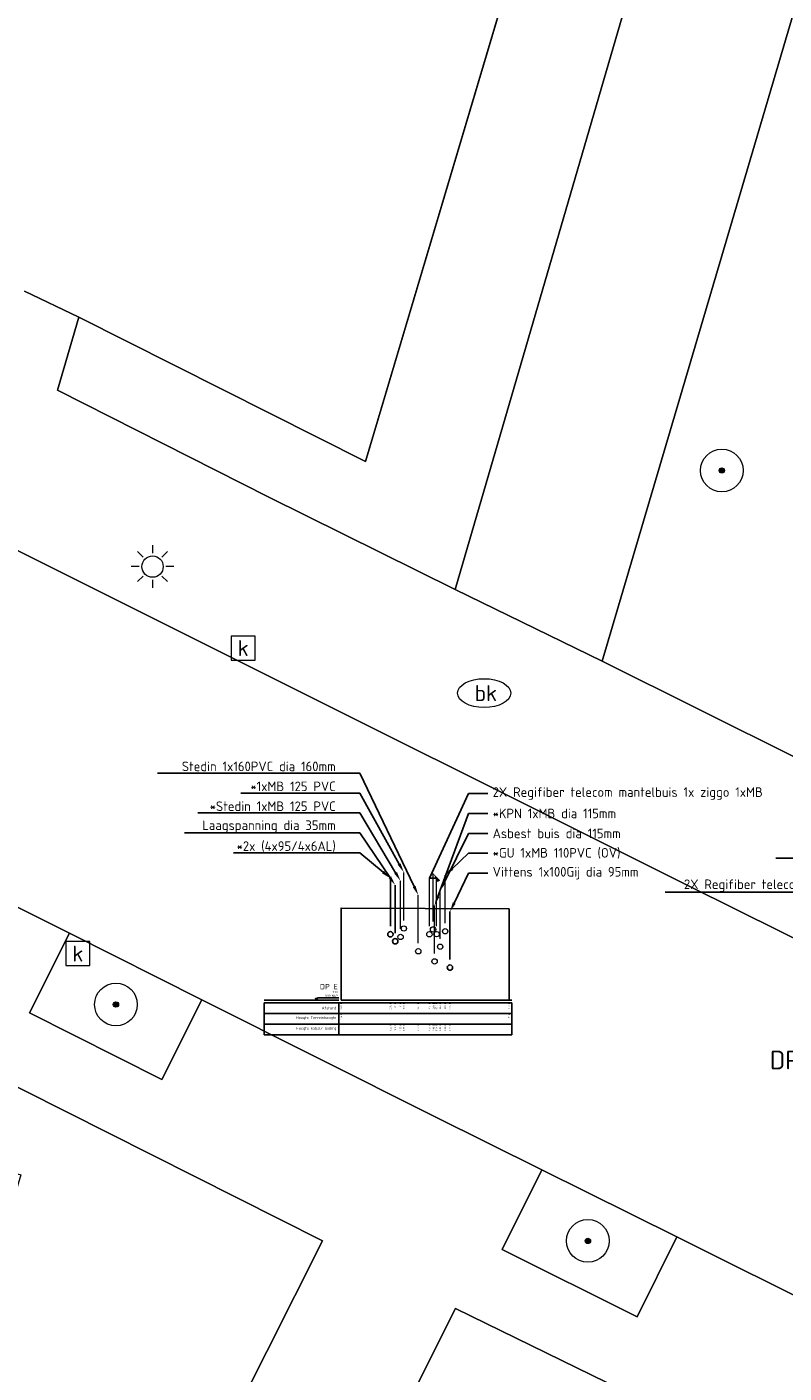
# Model space of a CAD drawing. Header units: metres. Extents: x 136597 to 137331, y 452400 to 453440.
# Tile 16 of 40: x 136877 to 136891, y 452763 to 452788. Entities that reach past the tile are written whole.
import ezdxf
from ezdxf import colors
from ezdxf.entities.mleader import LeaderData, LeaderLine
from ezdxf.enums import TextEntityAlignment as Align
from ezdxf.math import Vec2, Vec3

# ---------------------------------------------------------------- set-up
doc = ezdxf.new("R2010")
doc.units = ezdxf.units.M
doc.layers.get('0').update_dxf_attribs({"lineweight": 25})
for name, color, linetype, lineweight in [('AB-ondergrond', 7, 'Continuous', 25), ('B-WE-GR-BEPLANTING_CULTUUR_BODEMBEDEKKER-GV', 90, 'Continuous', 18), ('B-WE-GR-BOOM-S @ 0.2', 90, 'Continuous', 25), ('B-WE-GR-GROENVOORZIENING-GV', 80, 'Continuous', 18), ('B-WE-GR-HAAG-G', 90, 'GR-HAAG1', 13), ('B-WE-IE-TERREINAFSCHEIDING_KUNSTMATIG_HEKWERK-G', 20, 'IE-TERREINAFSCHEIDING-KUNSTMATIG', 18), ('B-WE-KL-ET_LS_OV_LICHTMAST-S @ 0.2', 190, 'Continuous', 25), ('B-WE-KL-OVERIG-G', 8, 'Continuous', 18), ('B-WE-KL-WATER-S @ 0.2', 170, 'Continuous', 25), ('B-WE-OG-TERREIN_CULTUURSCHEIDING-GV', 7, 'Continuous', 18), ('B-WE-OG-TERREIN_ERF-GV', 7, 'Continuous', 18), ('B-WE-RI-GWA_KOLK-S @ 0.2', 30, 'Continuous', 25), ('B-WE-VH-VERHARDING_BETONSTRAATSTEEN-GV', 252, 'Continuous', 18), ('B-WE-VH-VERHARDING_TEGEL-GV', 252, 'Continuous', 18), ('X-XX-AL-ORIENTATIE-T70', 210, 'Continuous', 70)]:
    doc.layers.add(name, color=color, linetype=linetype, lineweight=lineweight)
doc.layers.add('B-WE-AL-PROFIEL_TERREINHOOGTE-GD', color=7, linetype='Continuous')
doc.layers.add('B-WE-AL-PROFIELRASTER-S', color=7, linetype='Continuous')
doc.styles.add('NLCS-ISO', font='NLCS-ISO.ttf')
doc.styles.add('NLCS-ISO-ANNOTATIEF-T70', font='NLCS-ISO.ttf', dxfattribs={"height": 7})
doc.styles.add('NLCS-ISO-ANNOTATIVE-T18', font='NLCS-ISO.ttf', dxfattribs={"height": 1.8})
doc.styles.get("Standard").update_dxf_attribs({"font": 'NLCS-ISO.ttf'})
doc.linetypes.add('GR-HAAG1', pattern='A,6,[176,NLCS.shx,S=0.125,R=0,X=0,Y=0],-2', length=8)
doc.linetypes.add('IE-TERREINAFSCHEIDING-KUNSTMATIG', pattern='A,4,[82,NLCS.SHX,S=0.75,R=90,X=0,Y=0],4,-2', length=10)

# ---------------------------------------------------------------- blocks, each defined once
blk = doc.blocks.new('SAL-PROFIELRASTER-SOD')
at = {"color": 0, "linetype": 'ByBlock', "lineweight": -2, "flags": 128}
for points in [[(-2, 0), (-72, 0)], [(-24, 2), (-23, 0), (-22, 2), (-2, 2)], [(-72, -12.5), (-72, -2.5)], [(0, -2.5), (-72, -2.5)], [(0, -12.5), (-72, -12.5)], [(-2, -12.5), (-2, -2.5)]]:
    blk.add_lwpolyline(points, dxfattribs=at)
at = {"color": 0, "linetype": 'ByBlock', "lineweight": -2, "style": 'NLCS-ISO-ANNOTATIVE-T18'}
blk.add_text('NAP', height=2, dxfattribs=at).set_placement((-3, 3), align=Align.RIGHT)
blk.add_text('Afstand', height=2.5, dxfattribs=at).set_placement((-4.5, -7.5), align=Align.MIDDLE_RIGHT)
for tag, height, p in [('PROFIELNR', 5, (-3, 10)), ('NAP', 2, (-9.9, 3)), ('SCHAAL', 2, (-3, 6.5))]:
    blk.add_attdef(tag, text='', height=height, dxfattribs=at).set_placement(p, align=Align.RIGHT)
blk = doc.blocks.new('SAL-PROFIELRASTER_BALK_EIND1-SOD')
at = {"color": 0, "linetype": 'ByBlock', "lineweight": -2}
blk.add_line((1, -12.5), (1, -2.5), dxfattribs=at)
at = {"color": 0, "linetype": 'ByBlock', "lineweight": -2, "flags": 128}
for points in [[(0, 0), (1, 0)], [(0, -2.5), (1, -2.5)], [(0, -12.5), (1, -12.5)]]:
    blk.add_lwpolyline(points, dxfattribs=at)
blk = doc.blocks.new('SAL-PROFIELRASTER_BALK-SOD')
at = {"color": 0, "linetype": 'ByBlock', "lineweight": -2}
for p, q in [((-72, -12.5), (-72, -2.5)), ((0, -12.5), (-72, -12.5)), ((-2, -2.5), (-2, -12.5))]:
    blk.add_line(p, q, dxfattribs=at)
at = {"color": 0, "linetype": 'ByBlock', "lineweight": -2, "style": 'NLCS-ISO-ANNOTATIVE-T18'}
for tag, height, p in [('TITEL1', 2.5, (-4.5, -6.5)), ('TITEL2', 1.5, (-4.5, -9.5))]:
    blk.add_attdef(tag, text='', height=height, dxfattribs=at).set_placement(p, align=Align.MIDDLE_RIGHT)
blk = doc.blocks.new('SAL-PROFIELRASTER_BALK_EIND2-SOD')
at = {"color": 0, "linetype": 'ByBlock', "lineweight": -2}
for p, q in [((1, -2.5), (1, -12.5)), ((1, -12.5), (0, -12.5))]:
    blk.add_line(p, q, dxfattribs=at)
blk = doc.blocks.new('SOG-LEIDING_BOVENKANT-D')
at = {"color": 0, "linetype": 'ByBlock', "lineweight": -2}
blk.add_lwpolyline([(0, 1), (0, 10)], dxfattribs=at)
blk.add_circle((0, -0.5), 0.5, dxfattribs=at)
at = {"color": 0, "linetype": 'ByBlock', "lineweight": -2, "style": 'NLCS-ISO-ANNOTATIVE-T18'}
for tag, p in [('VALUE1', (-0.5, 3.84)), ('VALUE2', (2, 0.55))]:
    blk.add_attdef(tag, p, '', height=1.5, rotation=90, dxfattribs=at)
blk = doc.blocks.new('SAL-PROFIELRASTER_BALK_DATA-SOD')
at = {"color": 0, "linetype": 'ByBlock', "lineweight": -2}
blk.add_lwpolyline([(0, -3.5), (0, -2.5)], dxfattribs=at)
at = {"color": 0, "linetype": 'ByBlock', "lineweight": -2, "style": 'NLCS-ISO-ANNOTATIVE-T18'}
blk.add_attdef('GETAL', text='', height=1.5, rotation=90, dxfattribs=at).set_placement((0.75, -5), align=Align.RIGHT)
blk = doc.blocks.new('SAL-PROFIELRASTER_AANHAAL-SOD')
at = {"color": 9, "linetype": 'ByBlock', "lineweight": -2, "flags": 128}
blk.add_lwpolyline([(0, 1), (0, 0)], dxfattribs=at)
blk = doc.blocks.new('SKL-ET_OV_LICHTMAST-SO')
at = {"color": 0, "linetype": 'ByBlock', "lineweight": 18}
for points in [[(-1.41, 1.41), (-0.88, 0.88)], [(0, 2), (0, 1.25)], [(0.88, 0.88), (1.41, 1.41)], [(-1.25, 0), (-2, 0)], [(2, 0), (1.25, 0)], [(-1.41, -1.41), (-0.88, -0.88)], [(0, -1.25), (0, -2)], [(0.88, -0.88), (1.41, -1.41)]]:
    blk.add_lwpolyline(points, dxfattribs=at)
blk.add_circle((0, 0), 1, dxfattribs=at)
blk = doc.blocks.new('SKL-WATER_BRANDKRAAN_BRANDPUT-SO')
at = {"color": 0, "linetype": 'ByBlock', "lineweight": 18}
blk.add_ellipse((0, 0), major_axis=(2.5, 0), ratio=0.54, dxfattribs=at)
at = {"color": 0, "linetype": 'ByBlock', "lineweight": 18, "style": 'NLCS-ISO'}
blk.add_text('bk', height=1.5, dxfattribs=at).set_placement((0.16, 0), align=Align.MIDDLE_CENTER)
blk = doc.blocks.new('SRI-KOLK-SO')
at = {"color": 0, "linetype": 'ByBlock', "lineweight": 18}
blk.add_lwpolyline([(-1.125, -1.125), (1.125, -1.125), (1.125, 1.125), (-1.125, 1.125)], close=True, dxfattribs=at)
at = {"color": 0, "linetype": 'ByBlock', "lineweight": 18, "style": 'NLCS-ISO'}
blk.add_text('k', height=1.5, dxfattribs=at).set_placement((0, 0), align=Align.MIDDLE_CENTER)
blk = doc.blocks.new('SGR-BOOM_01-SO')
at = {"linetype": 'ByBlock', "lineweight": 18}
h = blk.add_hatch(color=0, dxfattribs=at)
h.dxf.hatch_style = 1
edge = h.paths.add_edge_path()
edge.add_arc((0, 0), 0.25, 0, 360)
at = {"color": 0, "linetype": 'ByBlock', "lineweight": 18}
for radius in [2, 0.25]:
    blk.add_circle((0, 0), radius, dxfattribs=at)
blk = doc.blocks.new('A$C8609b1a7')
at = {"layer": 'B-WE-GR-BEPLANTING_CULTUUR_BODEMBEDEKKER-GV', "color": 9, "flags": 128}
for points in [[(-439.338, -670.152), (-441.822, -668.906), (-442.571, -670.398), (-440.087, -671.644)], [(-430.442, -674.596), (-432.969, -673.338), (-433.713, -674.833), (-431.186, -676.091)]]:
    blk.add_lwpolyline(points, close=True, dxfattribs=at)
at = {"layer": 'B-WE-GR-GROENVOORZIENING-GV', "color": 9, "flags": 128}
for points in [[(-425.671, -632.203), (-427.888, -631.557), (-430.215, -639.636), (-429.98, -639.705), (-432.477, -648.21), (-432.724, -648.137), (-436.272, -660.067), (-441.646, -657.358), (-442.047, -658.73), (-438.087, -660.731), (-434.592, -662.464), (-430.535, -648.533)], [(-448.509, -701.583), (-438.425, -690.747), (-439.058, -690.11), (-442.892, -686.275), (-438.12, -676.745), (-437.081, -674.669), (-451.478, -667.418), (-452.126, -670.533), (-452.164, -670.658), (-451.054, -670.985), (-442.73, -673.432), (-450.21, -698.548), (-450.258, -698.534), (-482.249, -688.779), (-496.622, -684.596), (-496.275, -683.53), (-497.947, -683.046), (-498.571, -685.162), (-501.6, -686.058)], [(-430.134, -680.652), (-428.528, -678.911), (-429.207, -678.569), (-434.589, -675.936), (-435.606, -677.965)]]:
    blk.add_lwpolyline(points, close=True, dxfattribs=at)
at = {"layer": 'B-WE-GR-HAAG-G', "color": 9, "flags": 128}
blk.add_lwpolyline([(-432.669, -647.953), (-436.272, -660.067), (-441.646, -657.358)], dxfattribs=at)
at = {"layer": 'B-WE-IE-TERREINAFSCHEIDING_KUNSTMATIG_HEKWERK-G', "color": 9, "flags": 128}
blk.add_lwpolyline([(-437.081, -674.669), (-453.946, -666.175), (-469.949, -658.154)], dxfattribs=at)
at = {"layer": 'B-WE-OG-TERREIN_CULTUURSCHEIDING-GV', "color": 9, "flags": 128}
blk.add_lwpolyline([(-424.134, -664.398), (-422.855, -660.142), (-425.624, -659.326), (-418.846, -636.478), (-415.991, -637.261), (-415.592, -637.323), (-415.188, -637.305), (-414.795, -637.208), (-414.429, -637.036), (-414.104, -636.796), (-413.832, -636.496), (-413.623, -636.145), (-413.499, -635.81), (-413.49, -635.781), (-422.789, -633.091), (-424.807, -639.98), (-431.839, -663.806), (-428.178, -665.632)], close=True, dxfattribs=at)
at = {"layer": 'B-WE-OG-TERREIN_ERF-GV', "color": 9, "flags": 128}
blk.add_lwpolyline([(-442.664, -656.875), (-441.646, -657.358), (-436.272, -660.067), (-432.724, -648.137), (-434.558, -647.593), (-434.838, -648.545), (-438.426, -647.488), (-438.706, -647.405), (-438.425, -646.447), (-439.838, -646.03), (-440.119, -646.987), (-443.714, -645.921)], dxfattribs=at)
at = {"layer": 'B-WE-VH-VERHARDING_BETONSTRAATSTEEN-GV', "color": 9, "flags": 128}
blk.add_lwpolyline([(-424.642, -677.483), (-421.869, -672.193), (-424.988, -670.614), (-430.211, -668.021), (-449.338, -658.469), (-461.518, -652.418), (-464.141, -657.711), (-460.348, -659.614), (-457.884, -660.85), (-450.682, -664.462), (-448.226, -665.694), (-441.822, -668.906), (-439.338, -670.152), (-434.992, -672.331), (-432.969, -673.338), (-430.442, -674.596)], close=True, dxfattribs=at)
at = {"layer": 'B-WE-VH-VERHARDING_TEGEL-GV', "color": 9, "flags": 128}
blk.add_lwpolyline([(-424.807, -639.98), (-422.789, -633.091), (-413.49, -635.781), (-412.511, -632.461), (-421.901, -629.661), (-417.054, -613.247), (-419.848, -612.182), (-424.774, -628.817), (-424.788, -628.865), (-425.671, -632.203), (-430.535, -648.533), (-434.592, -662.464), (-431.839, -663.806)], close=True, dxfattribs=at)
for points in [[(-449.338, -658.469), (-430.211, -668.021), (-424.988, -670.614), (-422.355, -665.796), (-424.134, -664.398), (-428.178, -665.632), (-431.839, -663.806), (-434.592, -662.464), (-438.087, -660.731), (-442.047, -658.73), (-441.646, -657.358), (-442.664, -656.875)], [(-451.478, -667.418), (-437.081, -674.669), (-438.12, -676.745), (-442.892, -686.275), (-439.058, -690.11), (-430.134, -680.652), (-435.606, -677.965), (-434.589, -675.936), (-429.207, -678.569), (-428.528, -678.911), (-427.767, -679.295), (-426.045, -680.159), (-424.642, -677.483), (-430.442, -674.596), (-431.186, -676.091), (-433.713, -674.833), (-432.969, -673.338), (-434.992, -672.331), (-439.338, -670.152), (-440.087, -671.644), (-442.571, -670.398), (-441.822, -668.906), (-448.226, -665.694)]]:
    blk.add_lwpolyline(points, dxfattribs=at)
at = {"layer": 'B-WE-GR-BOOM-S @ 0.2', "color": 9, "xscale": 0.2, "yscale": 0.2, "zscale": 0.2}
for p in [(-429.597, -660.234), (-440.949, -670.24), (-432.107, -674.67)]:
    blk.add_blockref('SGR-BOOM_01-SO', p, dxfattribs=at)
at = {"layer": 'B-WE-KL-ET_LS_OV_LICHTMAST-S @ 0.2', "color": 9, "xscale": 0.2, "yscale": 0.2, "zscale": 0.2}
blk.add_blockref('SKL-ET_OV_LICHTMAST-SO', (-440.264, -662.035), dxfattribs=at)
at = {"layer": 'B-WE-KL-WATER-S @ 0.2', "color": 9, "xscale": 0.2, "yscale": 0.2, "zscale": 0.2}
blk.add_blockref('SKL-WATER_BRANDKRAAN_BRANDPUT-SO', (-434.05, -664.405), dxfattribs=at)
at = {"layer": 'B-WE-RI-GWA_KOLK-S @ 0.2', "color": 9, "xscale": 0.2, "yscale": 0.2, "zscale": 0.2}
for p in [(-438.566, -663.561), (-441.663, -669.286)]:
    blk.add_blockref('SRI-KOLK-SO', p, dxfattribs=at)

msp = doc.modelspace()

# ---------------------------------------------------------------- linework, layer by layer
at = {"layer": 'B-WE-AL-PROFIEL_TERREINHOOGTE-GD'}
msp.add_lwpolyline([(136882.965, 452771.315), (136886.116, 452771.301)], dxfattribs=at)

# ---------------------------------------------------------------- block references
at = {"color": 244, "linetype": 'Continuous', "xscale": 0.1, "yscale": 0.1, "zscale": 0.1}
for p in [(136883.889, 452770.872), (136883.979, 452770.742)]:
    msp.add_blockref('SOG-LEIDING_BOVENKANT-D', p, dxfattribs=at)
at = {"color": 18, "linetype": 'Continuous', "xscale": 0.1, "yscale": 0.1, "zscale": 0.1}
msp.add_blockref('SOG-LEIDING_BOVENKANT-D', (136885.005, 452770.249), dxfattribs=at)
at = {"layer": 'AB-ondergrond'}
msp.add_blockref('A$C8609b1a7', (137319.696, 453439.747), dxfattribs=at)
at = {"layer": 'B-WE-AL-PROFIELRASTER-S'}
for p, yscale in [((136882.965, 452769.591), 1.72425518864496), ((136886.116, 452769.591), 1.71028173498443)]:
    msp.add_blockref('SAL-PROFIELRASTER_AANHAAL-SOD', p, dxfattribs=dict(at, yscale=yscale))
at = {"layer": 'B-WE-AL-PROFIELRASTER-S', "xscale": 0.02, "yscale": 0.02, "zscale": 0.02}
for name, p, values in [('SAL-PROFIELRASTER-SOD', (136882.965, 452769.591, 0.125), {'PROFIELNR': 'DP E', 'SCHAAL': '1:20', 'NAP': '0.00'}), ('SAL-PROFIELRASTER_BALK_DATA-SOD', (136882.965, 452769.591), {'GETAL': '0.00'}), ('SAL-PROFIELRASTER_BALK_DATA-SOD', (136883.889, 452769.591), {'GETAL': '0.92'}), ('SAL-PROFIELRASTER_BALK_DATA-SOD', (136883.979, 452769.591), {'GETAL': '1.01'}), ('SAL-PROFIELRASTER_BALK_DATA-SOD', (136884.079, 452769.591), {'GETAL': '1.11'}), ('SAL-PROFIELRASTER_BALK_DATA-SOD', (136884.141, 452769.591), {'GETAL': '1.18'}), ('SAL-PROFIELRASTER_BALK_DATA-SOD', (136884.412, 452769.591), {'GETAL': '1.45'}), ('SAL-PROFIELRASTER_BALK_DATA-SOD', (136884.619, 452769.591), {'GETAL': '1.65'}), ('SAL-PROFIELRASTER_BALK_DATA-SOD', (136884.688, 452769.591), {'GETAL': '1.72'}), ('SAL-PROFIELRASTER_BALK_DATA-SOD', (136884.716, 452769.591), {'GETAL': '1.75'}), ('SAL-PROFIELRASTER_BALK_DATA-SOD', (136884.755, 452769.591), {'GETAL': '1.79'}), ('SAL-PROFIELRASTER_BALK_DATA-SOD', (136884.821, 452769.591), {'GETAL': '1.86'}), ('SAL-PROFIELRASTER_BALK_DATA-SOD', (136884.915, 452769.591), {'GETAL': '1.95'}), ('SAL-PROFIELRASTER_BALK_DATA-SOD', (136885.005, 452769.591), {'GETAL': '2.04'}), ('SAL-PROFIELRASTER_BALK_DATA-SOD', (136886.116, 452769.591), {'GETAL': '3.15'}), ('SAL-PROFIELRASTER_BALK-SOD', (136882.965, 452769.391), {'TITEL1': 'Hoogte Terreinhoogte'}), ('SAL-PROFIELRASTER_BALK-SOD', (136882.965, 452769.191), {'TITEL1': 'Hoogte kabel/ leiding'}), ('SAL-PROFIELRASTER_BALK_DATA-SOD', (136882.965, 452769.391), {'GETAL': '1.72'}), ('SAL-PROFIELRASTER_BALK_DATA-SOD', (136883.889, 452769.191), {'GETAL': '1.28'}), ('SAL-PROFIELRASTER_BALK_DATA-SOD', (136883.979, 452769.191), {'GETAL': '1.15'}), ('SAL-PROFIELRASTER_BALK_DATA-SOD', (136884.079, 452769.191), {'GETAL': '1.23'}), ('SAL-PROFIELRASTER_BALK_DATA-SOD', (136884.141, 452769.191), {'GETAL': '1.39'}), ('SAL-PROFIELRASTER_BALK_DATA-SOD', (136884.412, 452769.191), {'GETAL': '0.96'}), ('SAL-PROFIELRASTER_BALK_DATA-SOD', (136884.619, 452769.191), {'GETAL': '1.28'}), ('SAL-PROFIELRASTER_BALK_DATA-SOD', (136884.688, 452769.191), {'GETAL': '1.37'}), ('SAL-PROFIELRASTER_BALK_DATA-SOD', (136884.716, 452769.191), {'GETAL': '0.77'}), ('SAL-PROFIELRASTER_BALK_DATA-SOD', (136884.755, 452769.191), {'GETAL': '1.28'}), ('SAL-PROFIELRASTER_BALK_DATA-SOD', (136884.821, 452769.191), {'GETAL': '1.05'}), ('SAL-PROFIELRASTER_BALK_DATA-SOD', (136884.915, 452769.191), {'GETAL': '1.34'}), ('SAL-PROFIELRASTER_BALK_DATA-SOD', (136885.005, 452769.191), {'GETAL': '0.66'}), ('SAL-PROFIELRASTER_BALK_DATA-SOD', (136886.116, 452769.391), {'GETAL': '1.71'})]:
    msp.add_blockref(name, p, dxfattribs=at).add_auto_attribs(values)
at = {"layer": 'B-WE-AL-PROFIELRASTER-S', "xscale": 3.201307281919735, "yscale": 0.02, "zscale": 3.201307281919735}
for name, p in [('SAL-PROFIELRASTER_BALK_EIND1-SOD', (136882.965, 452769.591, 0.125)), ('SAL-PROFIELRASTER_BALK_EIND2-SOD', (136882.965, 452769.391)), ('SAL-PROFIELRASTER_BALK_EIND2-SOD', (136882.965, 452769.191))]:
    msp.add_blockref(name, p, dxfattribs=at)
at = {"layer": 'B-WE-KL-OVERIG-G', "color": 30, "linetype": 'Continuous', "xscale": 0.1, "yscale": 0.1, "zscale": 0.1}
for p in [(136884.141, 452770.981), (136884.915, 452770.929)]:
    msp.add_blockref('SOG-LEIDING_BOVENKANT-D', p, dxfattribs=at)
at = {"layer": 'B-WE-KL-OVERIG-G', "color": 11, "linetype": 'Continuous', "xscale": 0.1, "yscale": 0.1, "zscale": 0.1}
for p in [(136884.688, 452770.963), (136884.619, 452770.872), (136884.755, 452770.874)]:
    msp.add_blockref('SOG-LEIDING_BOVENKANT-D', p, dxfattribs=at)
at = {"layer": 'B-WE-KL-OVERIG-G', "color": 5, "linetype": 'Continuous', "xscale": 0.1, "yscale": 0.1, "zscale": 0.1}
msp.add_blockref('SOG-LEIDING_BOVENKANT-D', (136884.079, 452770.822), dxfattribs=at)
at = {"layer": 'B-WE-KL-OVERIG-G', "color": 2, "linetype": 'Continuous', "xscale": 0.1, "yscale": 0.1, "zscale": 0.1}
msp.add_blockref('SOG-LEIDING_BOVENKANT-D', (136884.412, 452770.554), dxfattribs=at)
at = {"layer": 'B-WE-KL-OVERIG-G', "color": 251, "linetype": 'Continuous', "xscale": 0.1, "yscale": 0.1, "zscale": 0.1}
msp.add_blockref('SOG-LEIDING_BOVENKANT-D', (136884.821, 452770.639), dxfattribs=at)
at = {"layer": 'B-WE-KL-OVERIG-G', "color": 116, "linetype": 'Continuous', "xscale": 0.1, "yscale": 0.1, "zscale": 0.1}
msp.add_blockref('SOG-LEIDING_BOVENKANT-D', (136884.716, 452770.364), dxfattribs=at)

# ---------------------------------------------------------------- texts
at = {"layer": 'X-XX-AL-ORIENTATIE-T70', "insert": (136890.999, 452768.642), "char_height": 0.35, "width": 2.27188, "attachment_point": 1, "style": 'NLCS-ISO-ANNOTATIEF-T70'}
msp.add_mtext('DP E', dxfattribs=at)

# ---------------------------------------------------------------- leaders
at = {"linetype": 'Continuous'}
ml = msp.add_multileader_mtext('Standard', dxfattribs=at)
ml.set_content('Stedin 1x160PVC dia 160mm ', color=256)
ml.set_leader_properties()
ml.build(insert=Vec2(0, 0))
ml.multileader.update_dxf_attribs({"text_right_attachment_type": 6, "dogleg_length": 0.36, "arrow_head_size": 0.18})
ctx = ml.context
ctx.base_point, ctx.char_height, ctx.arrow_head_size, ctx.landing_gap_size, ctx.plane_origin = Vec3(136879.841, 452773.969), 0.18, 0.18, 0.09, Vec3(136884.412, 452771.554)
ctx.right_attachment, ctx.text_align_type = 6, 2
notes = []
notes.append((ctx, [(0, (1, 1, 0), (136883.315, 452773.843), (-1, 0), 0.36, [(0, [(136884.412, 452771.554)], 0, [])])]))
ctx.mtext.insert, ctx.mtext.alignment, ctx.mtext.flow_direction = Vec3(136882.865, 452774.059), 3, 5
ml = msp.add_multileader_mtext('Standard', dxfattribs=at)
ml.set_content('*1xMB 125 PVC ', color=256)
ml.set_leader_properties()
ml.build(insert=Vec2(0, 0))
ml.multileader.update_dxf_attribs({"text_right_attachment_type": 6, "dogleg_length": 0.36, "arrow_head_size": 0.18})
ctx = ml.context
ctx.base_point, ctx.char_height, ctx.arrow_head_size, ctx.landing_gap_size, ctx.plane_origin = Vec3(136881.157, 452773.595), 0.18, 0.18, 0.09, Vec3(136884.141, 452771.981)
ctx.right_attachment, ctx.text_align_type = 6, 2
notes.append((ctx, [(0, (1, 1, 0), (136883.315, 452773.469), (-1, 0), 0.36, [(0, [(136884.141, 452771.981)], 0, [])])]))
ctx.mtext.insert, ctx.mtext.alignment, ctx.mtext.flow_direction = Vec3(136882.865, 452773.685), 3, 5
ml = msp.add_multileader_mtext('Standard', dxfattribs=at)
ml.set_content('\\A1;2X Regifiber telecom mantelbuis 1x ziggo 1xMB', color=256)
ml.set_leader_properties()
ml.build(insert=Vec2(0, 0))
ml.multileader.update_dxf_attribs({"text_right_attachment_type": 6, "dogleg_length": 0.36, "arrow_head_size": 0.18})
ctx = ml.context
ctx.base_point, ctx.char_height, ctx.arrow_head_size, ctx.landing_gap_size, ctx.plane_origin = Vec3(136885.715, 452773.46, 0.021), 0.18, 0.18, 0.09, Vec3(136884.691, 452771.962, 0.021)
ctx.right_attachment = 6
notes.append((ctx, [(1, (1, 1, 0), (136885.355, 452773.46, 0.021), (1, 0), 0.36, [(2, [(136884.691, 452771.962, 0.021), (136884.755, 452771.874, 0.021), (136884.619, 452771.872, 0.021)], 0, [])])]))
ctx.mtext.insert, ctx.mtext.flow_direction = Vec3(136885.805, 452773.577, 0.021), 5
ml = msp.add_multileader_mtext('Standard', dxfattribs=at)
ml.set_content('*Stedin 1xMB 125 PVC ', color=256)
ml.set_leader_properties()
ml.build(insert=Vec2(0, 0))
ml.multileader.update_dxf_attribs({"text_right_attachment_type": 6, "dogleg_length": 0.36, "arrow_head_size": 0.18})
ctx = ml.context
ctx.base_point, ctx.char_height, ctx.arrow_head_size, ctx.landing_gap_size, ctx.plane_origin = Vec3(136880.365, 452773.222), 0.18, 0.18, 0.09, Vec3(136884.079, 452771.822)
ctx.right_attachment, ctx.text_align_type = 6, 2
notes.append((ctx, [(1, (1, 1, 0), (136883.315, 452773.096), (-1, 0), 0.36, [(0, [(136884.079, 452771.822)], 0, [])])]))
ctx.mtext.insert, ctx.mtext.alignment, ctx.mtext.flow_direction = Vec3(136882.865, 452773.312), 3, 5
ml = msp.add_multileader_mtext('Standard', dxfattribs=at)
ml.set_content('*KPN 1xMB dia 115mm ', color=256)
ml.set_leader_properties()
ml.build(insert=Vec2(0, 0))
ml.multileader.update_dxf_attribs({"text_right_attachment_type": 6, "dogleg_length": 0.36, "arrow_head_size": 0.18})
ctx = ml.context
ctx.base_point, ctx.char_height, ctx.arrow_head_size, ctx.landing_gap_size, ctx.plane_origin = Vec3(136885.715, 452773.087), 0.18, 0.18, 0.09, Vec3(136884.716, 452771.364)
ctx.right_attachment = 6
notes.append((ctx, [(0, (1, 1, 0), (136885.355, 452773.087), (1, 0), 0.36, [(0, [(136884.716, 452771.364)], 0, [])])]))
ctx.mtext.insert, ctx.mtext.flow_direction = Vec3(136885.805, 452773.177), 5
ml = msp.add_multileader_mtext('Standard', dxfattribs=at)
ml.set_content('Laagspanning dia 35mm', color=256)
ml.set_leader_properties()
ml.build(insert=Vec2(0, 0))
ml.multileader.update_dxf_attribs({"text_right_attachment_type": 6, "dogleg_length": 0.36, "arrow_head_size": 0.18})
ctx = ml.context
ctx.base_point, ctx.char_height, ctx.arrow_head_size, ctx.landing_gap_size, ctx.plane_origin = Vec3(136880.273, 452772.839), 0.18, 0.18, 0.09, Vec3(136883.979, 452771.742)
ctx.right_attachment, ctx.text_align_type = 6, 2
notes.append((ctx, [(0, (1, 1, 0), (136883.315, 452772.722), (-1, 0), 0.36, [(0, [(136883.979, 452771.742)], 0, [])])]))
ctx.mtext.insert, ctx.mtext.alignment, ctx.mtext.flow_direction = Vec3(136882.865, 452772.956), 3, 5
ml = msp.add_multileader_mtext('Standard', dxfattribs=at)
ml.set_content('Asbest buis dia 115mm', color=256)
ml.set_leader_properties()
ml.build(insert=Vec2(0, 0))
ml.multileader.update_dxf_attribs({"text_right_attachment_type": 6, "dogleg_length": 0.36, "arrow_head_size": 0.18})
ctx = ml.context
ctx.base_point, ctx.char_height, ctx.arrow_head_size, ctx.landing_gap_size, ctx.plane_origin = Vec3(136885.715, 452772.713), 0.18, 0.18, 0.09, Vec3(136884.821, 452771.639)
ctx.right_attachment = 6
notes.append((ctx, [(1, (1, 1, 0), (136885.355, 452772.713), (1, 0), 0.36, [(0, [(136884.821, 452771.639)], 0, [])])]))
ctx.mtext.insert, ctx.mtext.flow_direction = Vec3(136885.805, 452772.803), 5
ml = msp.add_multileader_mtext('Standard', dxfattribs=at)
ml.set_content('*2x (4x95/4x6AL)', color=256)
ml.set_leader_properties()
ml.build(insert=Vec2(0, 0))
ml.multileader.update_dxf_attribs({"text_right_attachment_type": 6, "dogleg_length": 0.36, "arrow_head_size": 0.18})
ctx = ml.context
ctx.base_point, ctx.char_height, ctx.arrow_head_size, ctx.landing_gap_size, ctx.plane_origin = Vec3(136880.833, 452772.466), 0.18, 0.18, 0.09, Vec3(136883.889, 452771.872)
ctx.right_attachment, ctx.text_align_type = 6, 2
notes.append((ctx, [(1, (1, 1, 0), (136883.315, 452772.349), (-1, 0), 0.36, [(0, [(136883.889, 452771.872)], 0, [])])]))
ctx.mtext.insert, ctx.mtext.alignment, ctx.mtext.flow_direction = Vec3(136882.865, 452772.565), 3, 5
ml = msp.add_multileader_mtext('Standard', dxfattribs=at)
ml.set_content('*GU 1xMB 110PVC (OV) ', color=256)
ml.set_leader_properties()
ml.build(insert=Vec2(0, 0))
ml.multileader.update_dxf_attribs({"text_right_attachment_type": 6, "dogleg_length": 0.36, "arrow_head_size": 0.18})
ctx = ml.context
ctx.base_point, ctx.char_height, ctx.arrow_head_size, ctx.landing_gap_size, ctx.plane_origin = Vec3(136885.715, 452772.34), 0.18, 0.18, 0.09, Vec3(136884.915, 452771.929)
ctx.right_attachment = 6
notes.append((ctx, [(0, (1, 1, 0), (136885.355, 452772.34), (1, 0), 0.36, [(0, [(136884.915, 452771.929)], 0, [])])]))
ctx.mtext.insert, ctx.mtext.flow_direction = Vec3(136885.805, 452772.439), 5
ml = msp.add_multileader_mtext('Standard', dxfattribs=at)
ml.set_content('Stedin 1x160PVC dia 160mm \\PDiepte 0.974 NAP', color=256)
ml.set_leader_properties()
ml.build(insert=Vec2(0, 0))
ml.multileader.update_dxf_attribs({"text_right_attachment_type": 6, "dogleg_length": 0.36, "arrow_head_size": 0.18})
ctx = ml.context
ctx.base_point, ctx.char_height, ctx.arrow_head_size, ctx.landing_gap_size, ctx.plane_origin = Vec3(136891.426, 452772.363, 0.959), 0.18, 0.18, 0.09, Vec3(136896.284, 452770.821, 0.959)
ctx.right_attachment, ctx.text_align_type = 6, 2
notes.append((ctx, [(0, (1, 1, 0), (136894.9, 452772.246, 0.959), (-1, 0), 0.36, [(0, [(136896.284, 452770.821, 0.959)], 0, [])])]))
ctx.mtext.insert, ctx.mtext.alignment, ctx.mtext.flow_direction = Vec3(136894.45, 452772.486, 0.959), 3, 5
ml = msp.add_multileader_mtext('Standard', dxfattribs=at)
ml.set_content('Vittens 1x100Gij dia 95mm', color=256)
ml.set_leader_properties()
ml.build(insert=Vec2(0, 0))
ml.multileader.update_dxf_attribs({"text_right_attachment_type": 6, "dogleg_length": 0.36, "arrow_head_size": 0.18})
ctx = ml.context
ctx.base_point, ctx.char_height, ctx.arrow_head_size, ctx.landing_gap_size, ctx.plane_origin = Vec3(136885.715, 452771.966, 0), 0.18, 0.18, 0.09, Vec3(136885.012, 452771.245, 0)
ctx.right_attachment = 6
notes.append((ctx, [(0, (1, 1, 0), (136885.355, 452771.966, 0), (1, 0), 0.36, [(0, [(136885.005, 452771.245, 0)], 0, [])])]))
ctx.mtext.insert, ctx.mtext.flow_direction = Vec3(136885.805, 452772.083, 0), 5
ml = msp.add_multileader_mtext('Standard', dxfattribs=at)
ml.set_content('\\A1;2X Regifiber telecom mantelbuis 1x ziggo 1xMB\\PDiepte 1.373/ 1.276 NAP', color=256)
ml.set_leader_properties()
ml.build(insert=Vec2(0, 0))
ml.multileader.update_dxf_attribs({"text_right_attachment_type": 6, "dogleg_length": 0.36, "arrow_head_size": 0.18})
ctx = ml.context
ctx.base_point, ctx.char_height, ctx.arrow_head_size, ctx.landing_gap_size, ctx.plane_origin = Vec3(136889.212, 452771.727), 0.18, 0.18, 0.09, Vec3(136895.981, 452770.702)
ctx.right_attachment, ctx.text_align_type = 6, 2
notes.append((ctx, [(0, (1, 1, 0), (136894.9, 452771.61), (-1, 0), 0.36, [(0, [(136895.981, 452770.702)], 0, [])])]))
ctx.mtext.insert, ctx.mtext.alignment, ctx.mtext.flow_direction = Vec3(136894.45, 452771.85), 3, 5
for ctx, leaders in notes:
    for number, flags, end, landing, length, lines in leaders:
        leader = LeaderData()
        leader.index, (leader.has_last_leader_line, leader.has_dogleg_vector, leader.attachment_direction) = number, flags
        leader.last_leader_point, leader.dogleg_vector, leader.dogleg_length = Vec3(end), Vec3(landing), length
        for number, points, colour, breaks in lines:
            line = LeaderLine()
            line.index, line.vertices, line.color, line.breaks = number, Vec3.list(points), colors.encode_raw_color(colour), breaks
            leader.lines.append(line)
        ctx.leaders.append(leader)

doc.saveas('drawing.dxf')
